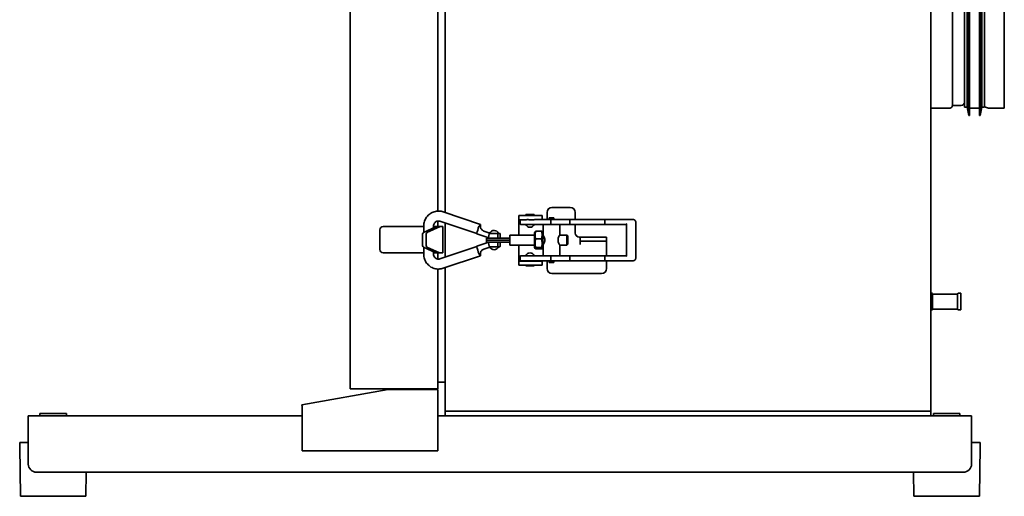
# Model space of a CAD drawing. Header units: millimetres. Extents: x 514 to 1166, y 236 to 952.
# Tile 1 of 3: x 571 to 1166, y 236 to 524. Entities that reach past the tile are written whole.
import ezdxf

# ---------------------------------------------------------------- set-up
doc = ezdxf.new("R2010")
doc.units = ezdxf.units.MM
doc.header["$LTSCALE"] = 4
doc.layers.add('Krawędzie widoczne(ISO)', color=7, linetype='Continuous', lineweight=35, true_color=0x262659)

msp = doc.modelspace()

# ---------------------------------------------------------------- linework, layer by layer
at = {"layer": 'Krawędzie widoczne(ISO)'}
for p, q in [((771.03, 301.25), (771.03, 899.75)), ((1122.03, 287.75), (1122.03, 902.75)), ((824.03, 408.5), (824.03, 793.51)), ((828.53, 407.6), (828.53, 794.39)), ((1144.83, 790.25), (1144.83, 466.25)), ((1145.33, 790.25), (1145.33, 466.25)), ((1151.33, 790.25), (1151.33, 466.25)), ((1151.83, 790.25), (1151.83, 466.25)), ((1166.33, 470.75), (1166.33, 785.75)), ((1135.03, 472.25), (1135.03, 784.25)), ((1142.33, 785.25), (1142.33, 471.25)), ((1143.92, 785.25), (1143.92, 471.25)), ((1152.74, 785.25), (1152.74, 471.25)), ((1154.33, 785.25), (1154.33, 471.25)), ((1122.03, 470.75), (1133.53, 470.75)), ((1135.03, 472.25), (1140.33, 472.25)), ((1143.92, 471.25), (1142.33, 471.25)), ((1143.92, 471.25), (1144.83, 466.25)), ((1151.33, 470.75), (1145.33, 470.75)), ((1152.74, 471.25), (1151.83, 466.25)), ((1154.33, 471.25), (1152.74, 471.25)), ((1156.83, 470.75), (1166.33, 470.75)), ((1145.33, 466.25), (1144.83, 466.25)), ((1151.83, 466.25), (1151.33, 466.25)), ((892.99, 410.75), (903.99, 410.75)), ((827.22, 408.04), (849.74, 400.46)), ((872.99, 405.75), (886.99, 405.75)), ((872.99, 405.75), (872.99, 403.25)), ((882.31, 406.5), (877.11, 406.5)), ((877.11, 406.3), (877.11, 406.5)), ((882.31, 406.3), (877.11, 406.3)), ((877.66, 405.75), (877.11, 406.3)), ((881.75, 405.75), (882.31, 406.3)), ((882.31, 406.3), (882.31, 406.5)), ((886.99, 403.5), (886.99, 405.75)), ((889.99, 403.5), (889.99, 407.75)), ((906.99, 407.75), (906.99, 403.5)), ((791.03, 399.25), (815.46, 399.25)), ((815.3, 395.58), (823.3, 399.25)), ((815.46, 399.5), (815.46, 395.65)), ((825.42, 399.25), (817.42, 395.58)), ((821.46, 399.5), (821.46, 398.4)), ((821.46, 399.25), (821.53, 399.25)), ((821.53, 399.25), (823.3, 399.25)), ((823.3, 399.25), (825.42, 399.25)), ((824.03, 399.25), (824.03, 402.48)), ((825.31, 402.35), (847.55, 394.87)), ((825.42, 399.25), (827.03, 399.25)), ((827.03, 399.25), (827.03, 383.25)), ((828.53, 380.74), (828.53, 401.27)), ((876.34, 403.25), (872.99, 403.25)), ((872.99, 403.25), (872.99, 400.75)), ((872.99, 400.75), (872.99, 394)), ((873.71, 403), (873.71, 401)), ((880.62, 400.5), (874.21, 400.5)), ((881.96, 403.25), (880.19, 403.25)), ((880.62, 400.5), (889.5, 400.5)), ((892.22, 403.5), (883.6, 403.5)), ((887.71, 394), (887.71, 400.5)), ((889.5, 400.5), (897.43, 400.5)), ((891.21, 404.5), (894.21, 404.5)), ((891.21, 403.5), (891.21, 404.5)), ((903.63, 403.5), (892.22, 403.5)), ((892.34, 403), (892.34, 401)), ((894.21, 403.5), (894.21, 404.5)), ((897.43, 400.5), (903.63, 400.5)), ((897.71, 394), (897.71, 400.5)), ((925.1, 403.5), (903.63, 403.5)), ((903.63, 400.5), (925.1, 400.5)), ((903.71, 403), (903.71, 401)), ((906.99, 400.5), (906.99, 395.25)), ((924.96, 403), (924.96, 401)), ((939.37, 403.5), (925.1, 403.5)), ((925.1, 400.5), (938.03, 400.5)), ((938.03, 400.57), (938.03, 381.43)), ((941.89, 403.5), (939.37, 403.5)), ((943.69, 401.5), (943.69, 380.5)), ((789.03, 397.25), (789.03, 385.25)), ((814.81, 387.68), (814.81, 394.62)), ((816.93, 394.62), (816.93, 387.68)), ((847.55, 394.87), (847.56, 394.87)), ((854.9, 392.26), (847.59, 394.78)), ((847.79, 395.95), (848.16, 397.08)), ((855.51, 395.23), (851.84, 396.44)), ((860.44, 395), (855.36, 395)), ((860.25, 393.7), (860.25, 393.55)), ((860.44, 395), (861.53, 395)), ((861.72, 393.55), (861.72, 393.7)), ((882.42, 394), (867.51, 394)), ((882.5, 395.4), (882.89, 396.07)), ((883.24, 396.33), (886.66, 396.33)), ((887.51, 395.4), (887.16, 396.02)), ((887.71, 394), (887.51, 394)), ((902, 394), (897.7, 394)), ((902.5, 393.5), (902, 394)), ((909.99, 392.75), (909.49, 392.75)), ((909.99, 392.73), (909.99, 392.75)), ((909.99, 392.73), (925.99, 392.73)), ((909.99, 390.25), (909.99, 392.73)), ((925.99, 390.25), (925.99, 392.73)), ((825.31, 379.65), (847.56, 387.14)), ((847.59, 387.23), (854.9, 389.75)), ((851.84, 385.57), (855.51, 386.78)), ((853.4, 390.95), (860.4, 390.95)), ((857.55, 392.25), (853.44, 392.25)), ((853.44, 389.75), (857.57, 389.75)), ((860.44, 387), (855.36, 387)), ((855.59, 387), (860.62, 387)), ((856.2, 387), (856.21, 387)), ((856.52, 387), (856.52, 387)), ((857.55, 392.25), (860.44, 392.25)), ((860.44, 389.75), (857.57, 389.75)), ((859.52, 387), (859.52, 387)), ((860.25, 388.45), (860.25, 388.3)), ((867.44, 390.95), (860.4, 390.95)), ((860.44, 392.25), (860.56, 392.25)), ((860.44, 389.75), (860.56, 389.75)), ((860.44, 387), (861.53, 387)), ((860.56, 392.25), (867.44, 392.25)), ((867.44, 389.75), (860.56, 389.75)), ((861.72, 388.3), (861.72, 388.45)), ((882.42, 388), (867.51, 388)), ((872.99, 388), (872.99, 380.75)), ((883.15, 391.75), (886.56, 391.75)), ((887.71, 388), (887.51, 388)), ((887.71, 381.5), (887.71, 388.01)), ((902, 388), (897.7, 388)), ((897.71, 381.5), (897.71, 388)), ((902.5, 388.5), (902, 388)), ((909.99, 390.25), (925.99, 390.25)), ((909.99, 390.25), (909.99, 388.25)), ((925.99, 388.25), (925.99, 390.25)), ((925.99, 388.25), (925.99, 381.5)), ((815.46, 383.25), (791.03, 383.25)), ((822.88, 383.25), (815.3, 386.73)), ((815.46, 386.66), (815.46, 382.5)), ((817.42, 386.73), (825, 383.25)), ((821.46, 383.9), (821.46, 382.5)), ((821.53, 383.25), (821.46, 383.25)), ((821.53, 383.25), (822.88, 383.25)), ((825, 383.25), (822.88, 383.25)), ((824.03, 379.53), (824.03, 383.25)), ((825.42, 383.25), (825, 383.25)), ((825.42, 383.25), (827.03, 383.25)), ((827.22, 373.97), (849.74, 381.54)), ((848.16, 384.92), (847.79, 386.06)), ((873.71, 381), (873.71, 379)), ((874.21, 381.5), (880.62, 381.5)), ((889.5, 381.5), (880.62, 381.5)), ((882.5, 386.61), (882.86, 385.99)), ((883.21, 386.42), (886.62, 386.42)), ((883.36, 385.67), (886.77, 385.67)), ((887.51, 386.61), (887.12, 385.93)), ((889.5, 381.5), (897.43, 381.5)), ((892.34, 381), (892.34, 379)), ((903.63, 381.5), (897.43, 381.5)), ((925.1, 381.5), (903.63, 381.5)), ((903.71, 381), (903.71, 379)), ((924.96, 381), (924.96, 379)), ((938.03, 381.5), (925.1, 381.5)), ((872.99, 380.75), (872.99, 378.25)), ((872.99, 378.25), (886.99, 378.25)), ((872.99, 378.25), (872.99, 375.75)), ((886.99, 375.75), (872.99, 375.75)), ((880.62, 378.5), (874.21, 378.5)), ((877.15, 375.75), (877.11, 375.7)), ((877.11, 375.7), (882.31, 375.7)), ((877.11, 375.7), (877.11, 375.5)), ((877.11, 375.5), (882.31, 375.5)), ((878.21, 378.5), (878.21, 378.25)), ((880.62, 378.5), (892.22, 378.5)), ((881.21, 378.5), (881.21, 378.25)), ((882.26, 375.75), (882.31, 375.7)), ((882.31, 375.7), (882.31, 375.5)), ((886.99, 378.25), (886.99, 378.5)), ((886.99, 375.75), (886.99, 378.25)), ((889.99, 373.75), (889.99, 378.5)), ((891.21, 378.5), (891.21, 377.5)), ((894.21, 377.5), (891.21, 377.5)), ((892.22, 378.5), (903.63, 378.5)), ((894.21, 378.5), (894.21, 377.5)), ((903.63, 378.5), (925.1, 378.5)), ((925.1, 378.5), (939.37, 378.5)), ((925.99, 378.5), (925.99, 373.75)), ((939.37, 378.5), (941.89, 378.5)), ((824.03, 301.25), (824.03, 373.51)), ((828.53, 287.75), (828.53, 374.41)), ((922.99, 370.75), (892.99, 370.75)), ((1122.03, 358.85), (1122.53, 358.85)), ((1123.03, 358.35), (1123.03, 349.35)), ((1138.03, 358.35), (1123.03, 358.35)), ((1138.03, 358.35), (1138.03, 349.35)), ((1138.53, 358.85), (1140.03, 358.85)), ((1140.03, 348.85), (1140.03, 358.85)), ((1122.03, 348.85), (1122.53, 348.85)), ((1138.03, 349.35), (1123.03, 349.35)), ((1138.53, 348.85), (1140.03, 348.85)), ((824.03, 305.25), (828.53, 305.25)), ((741.81, 291.55), (794, 300.75)), ((824.03, 301.25), (771.03, 301.25)), ((824, 300.75), (794, 300.75)), ((824, 296.75), (824, 300.75)), ((824, 263.75), (824, 296.75)), ((583.53, 286.25), (599.53, 286.25)), ((583.53, 286.25), (583.53, 284.75)), ((599.53, 286.25), (599.53, 284.75)), ((742, 290.44), (741.81, 291.55)), ((742, 290.44), (742, 263.75)), ((828.53, 284.75), (828.53, 287.75)), ((828.53, 287.75), (1122.03, 287.75)), ((1122.03, 284.75), (1122.03, 287.75)), ((1123.53, 286.25), (1139.53, 286.25)), ((1123.53, 286.25), (1123.53, 284.75)), ((1139.53, 286.25), (1139.53, 284.75)), ((576.53, 284.75), (742, 284.75)), ((576.53, 284.75), (576.53, 278.75)), ((824, 284.75), (828.53, 284.75)), ((828.53, 284.75), (1122.03, 284.75)), ((1122.03, 284.75), (1146.53, 284.75)), ((1146.53, 278.75), (1146.53, 284.75)), ((576.53, 255.75), (576.53, 278.75)), ((1146.53, 278.75), (1146.53, 255.75)), ((571.33, 268.75), (576.53, 268.75)), ((571.33, 266.25), (571.33, 268.75)), ((1146.53, 268.75), (1151.73, 268.75)), ((1151.73, 266.25), (1151.73, 268.75)), ((571.73, 236.25), (571.33, 266.25)), ((742, 263.75), (824, 263.75)), ((1151.33, 236.25), (1151.73, 266.25)), ((1141.53, 250.75), (581.53, 250.75)), ((611.33, 236.25), (611.52, 250.75)), ((1111.73, 236.25), (1111.54, 250.75)), ((611.33, 236.25), (571.73, 236.25)), ((1151.33, 236.25), (1111.73, 236.25))]:
    msp.add_line(p, q, dxfattribs=at)
for centre, radius, start, end in [((1133.53, 472.25), 1.5, 270, 0), ((1140.33, 474.25), 2, 270, 0), ((1156.83, 474.25), 3.5, 224.41531, 270), ((892.99, 407.75), 3, 90, 180), ((903.99, 407.75), 3, 0, 90), ((791.03, 397.25), 2, 90, 180), ((874.21, 403), 0.5, 150.35726, 180), ((874.21, 401), 0.5, 180, 270), ((879.71, 401.48), 2.78, 200.60969, 339.39031), ((858.02, 394.02), 2.78, 20.60969, 157.33071), ((909.49, 395.25), 2.5, 180, 270), ((858.02, 387.98), 2.78, 202.64964, 339.39031), ((791.03, 385.25), 2, 180, 270), ((874.21, 381), 0.5, 90, 180), ((879.71, 380.52), 2.78, 20.60969, 159.39031), ((874.21, 379), 0.5, 180, 270), ((892.99, 373.75), 3, 180, 270), ((922.99, 373.75), 3, 270, 0), ((1122.53, 358.35), 0.5, 0, 90), ((1138.53, 358.35), 0.5, 90, 180), ((1122.53, 349.35), 0.5, 270, 0), ((1138.53, 349.35), 0.5, 180, 270), ((581.53, 255.75), 5, 180, 270), ((1141.53, 255.75), 5, 270, 0)]:
    msp.add_arc(centre, radius, start, end, dxfattribs=at)
for centre, major_axis, ratio, start_param, end_param in [((848.79, 397.62), (0.96, 2.84), 0.14016, 5.919155, 6.74143), ((892.22, 403), (0, 0.5), 0.243961, 4.712389, 6.283185), ((892.22, 401), (0, -0.5), 0.243961, 0, 1.570796), ((903.63, 403), (0, -0.5), 0.159926, 1.570796, 3.141593), ((903.63, 401), (0, 0.5), 0.159926, 3.141593, 4.712389), ((925.1, 403), (0, -0.5), 0.273561, 3.141593, 4.712389), ((925.1, 401), (0, 0.5), 0.273561, 1.570796, 3.141593), ((938.53, 401), (-0.483, -0.483), 0.270961, 4.976996, 6.018578), ((815.52, 394.62), (0, 1), 0.707107, 0.314159, 1.570796), ((817.64, 394.62), (0, 1), 0.707107, 0.314159, 1.570796), ((848, 396.01), (-0.41, -1.23), 0.14164, 4.808052, 6.282201), ((855.13, 393.55), (-0.22, -1.3), 0.289049, 4.760712, 6.283473), ((855.16, 393.7), (-0.22, -1.3), 0.289049, 3.189916, 4.760712), ((858.08, 394.23), (-2.63, 0.87), 0.046625, 6.27955, 6.627912), ((860.44, 393.7), (0, 1.3), 0.149451, 0, 1.570796), ((860.44, 393.55), (0, 1.3), 0.149451, 1.570796, 3.141593), ((861.53, 393.7), (0, -1.3), 0.149451, 1.570796, 3.141593), ((861.53, 393.55), (0, -1.3), 0.149451, 0, 1.570796), ((867.51, 391), (0, 3), 0.026177, 0, 1.58103), ((882.51, 391), (0, -4.4), 0.026177, 3.186964, 6.237814), ((887.51, 391), (0, 4.4), 0.026177, 5.462634, 10.245329), ((887.51, 391), (0, 3), 0.026177, 0, 3.141593), ((902, 391), (0, 3), 0.026177, 6.256996, 9.450967), ((815.52, 387.68), (0, -1), 0.707107, 4.712389, 5.969026), ((817.64, 387.68), (0, -1), 0.707107, 4.712389, 5.969026), ((848, 386), (0.41, -1.23), 0.14164, 3.142577, 4.616726), ((853.44, 390.95), (0, 1.3), 0.026177, 0, 1.570796), ((853.44, 391.05), (0, -1.3), 0.026177, 4.789388, 6.283185), ((855.13, 388.45), (-0.22, 1.3), 0.289049, 6.282898, 7.805658), ((855.16, 388.3), (-0.22, 1.3), 0.289049, 1.522473, 3.093269), ((851.15, 393.55), (3.78, -1.3), 0.015802, 6.189172, 6.237208), ((851.15, 388.45), (3.78, 1.3), 0.015802, 0.045977, 0.094014), ((858.08, 387.78), (-2.63, -0.87), 0.046625, 5.94062, 6.286804), ((860.44, 388.45), (0, 1.3), 0.149451, 0, 1.570796), ((860.44, 388.3), (0, 1.3), 0.149451, 1.570796, 3.141593), ((861.53, 388.45), (0, -1.3), 0.149451, 1.570796, 3.141593), ((861.53, 388.3), (0, -1.3), 0.149451, 0, 1.570796), ((867.51, 391), (0, -3), 0.026177, 4.731056, 6.283185), ((848.79, 384.39), (0.96, -2.84), 0.14016, 5.82494, 6.647216), ((892.22, 381), (0, 0.5), 0.243961, 4.712389, 6.283185), ((903.63, 381), (0, -0.5), 0.159926, 1.570796, 3.141593), ((925.1, 381), (0, -0.5), 0.273561, 3.141593, 4.712389), ((938.53, 381), (0.483, -0.483), 0.270961, 3.4062, 4.447782), ((892.22, 379), (0, -0.5), 0.243961, 0, 1.570796), ((903.63, 379), (0, 0.5), 0.159926, 3.141593, 4.712389), ((925.1, 379), (0, 0.5), 0.273561, 1.570796, 3.141593)]:
    msp.add_ellipse(centre, major_axis=major_axis, ratio=ratio, start_param=start_param, end_param=end_param, dxfattribs=at)
msp.add_ellipse((902.5, 391), major_axis=(0, -2.5), ratio=0.026177, dxfattribs=at)
for points, knots in [([(815.46, 399.5), (815.46, 400.47), (815.61, 401.43), (816.21, 403.25), (816.66, 404.12), (817.8, 405.66), (818.5, 406.34), (820.06, 407.44), (820.93, 407.86), (822.76, 408.4), (823.72, 408.53), (825.54, 408.47), (826.4, 408.32), (827.22, 408.04)], [4.712389, 4.712389, 4.712389, 4.712389, 5.034335, 5.034335, 5.355901, 5.355901, 5.676469, 5.676469, 5.995804, 5.995804, 6.31416, 6.31416, 6.604326, 6.604326, 6.604326, 6.604326]), ([(821.46, 399.5), (821.46, 399.82), (821.5, 400.13), (821.69, 400.73), (821.84, 401.01), (822.2, 401.52), (822.42, 401.75), (822.92, 402.12), (823.21, 402.27), (823.81, 402.46), (824.13, 402.51), (824.74, 402.5), (825.03, 402.45), (825.31, 402.35)], [4.712389, 4.712389, 4.712389, 4.712389, 5.022678, 5.022678, 5.334608, 5.334608, 5.651127, 5.651127, 5.97402, 5.97402, 6.302718, 6.302718, 6.604326, 6.604326, 6.604326, 6.604326]), ([(848.38, 397.89), (848.37, 397.92), (848.36, 397.96), (848.35, 398.04), (848.35, 398.08), (848.35, 398.27), (848.4, 398.41), (848.53, 398.72), (848.65, 398.92), (848.89, 399.28), (849, 399.44), (849.19, 399.72), (849.27, 399.84), (849.32, 399.95)], [0.0000044, 0.0000044, 0.0000044, 0.0000044, 0.0108789, 0.0108789, 0.0239947, 0.0239947, 0.0685591, 0.0685591, 0.1406937, 0.1406937, 0.2009413, 0.2009413, 0.2602428, 0.2602428, 0.2602428, 0.2602428]), ([(849.47, 400.23), (849.45, 400.2), (849.43, 400.18), (849.38, 400.09), (849.35, 400.02), (849.32, 399.95)], [-1.16734379, -1.16734379, -1.16734379, -1.16734379, -1.14769822, -1.14769822, -1.11020798, -1.11020798, -1.11020798, -1.11020798]), ([(849.81, 399.83), (849.75, 399.52), (849.74, 399.19), (849.83, 398.57), (849.92, 398.26), (850.2, 397.7), (850.38, 397.44), (850.82, 396.99), (851.08, 396.79), (851.52, 396.56), (851.68, 396.49), (851.84, 396.44)], [0, 0, 0, 0, 0.0942495, 0.0942495, 0.1889999, 0.1889999, 0.2817659, 0.2817659, 0.377922, 0.377922, 0.4295794, 0.4295794, 0.4295794, 0.4295794]), ([(849.82, 399.95), (849.82, 400.02), (849.82, 400.09), (849.82, 400.18), (849.82, 400.2), (849.82, 400.23)], [-1.4651699, -1.4651699, -1.4651699, -1.4651699, -1.42767966, -1.42767966, -1.40803409, -1.40803409, -1.40803409, -1.40803409]), ([(876.34, 403.25), (876.66, 403.28), (877, 403.3), (877.5, 403.32), (877.65, 403.32), (877.9, 403.33), (878, 403.33), (878.19, 403.33), (878.28, 403.33), (878.48, 403.33), (878.59, 403.33), (878.91, 403.32), (879.11, 403.31), (879.61, 403.29), (879.9, 403.28), (880.19, 403.25)], [0, 0, 0, 0, 0.111595, 0.111595, 0.1597864, 0.1597864, 0.1901539, 0.1901539, 0.2173884, 0.2173884, 0.2509966, 0.2509966, 0.311954, 0.311954, 0.3984788, 0.3984788, 0.3984788, 0.3984788]), ([(881.96, 403.25), (882.14, 403.29), (882.33, 403.33), (882.89, 403.44), (883.26, 403.5), (883.6, 403.5)], [0.0798051, 0.0798051, 0.0798051, 0.0798051, 0.1355094, 0.1355094, 0.252995, 0.252995, 0.252995, 0.252995]), ([(941.89, 403.5), (942.08, 403.5), (942.26, 403.47), (942.62, 403.34), (942.79, 403.25), (943.09, 403.01), (943.22, 402.86), (943.44, 402.53), (943.53, 402.34), (943.65, 401.96), (943.68, 401.76), (943.69, 401.54), (943.69, 401.52), (943.69, 401.5)], [6.283185, 6.283185, 6.283185, 6.283185, 6.581111, 6.581111, 6.884357, 6.884357, 7.198516, 7.198516, 7.512676, 7.512676, 7.826835, 7.826835, 7.853982, 7.853982, 7.853982, 7.853982]), ([(847.55, 394.87), (847.55, 394.87), (847.55, 394.87), (847.55, 394.88), (847.55, 394.9), (847.53, 394.93), (847.53, 394.95), (847.52, 394.96)], [0.01805211, 0.01805211, 0.01805211, 0.01805211, 0.02445655, 0.02445655, 0.05251203, 0.05251203, 0.06995354, 0.06995354, 0.06995354, 0.06995354]), ([(848.39, 397.76), (848.39, 397.76), (848.38, 397.73), (848.37, 397.71), (848.35, 397.65), (848.32, 397.58), (848.3, 397.51), (848.25, 397.37), (848.2, 397.23), (848.16, 397.08)], [0.29770804, 0.29770804, 0.29770804, 0.29770804, 0.30562878, 0.30562878, 0.30562878, 0.32308614, 0.32308614, 0.32308614, 0.35800085, 0.35800085, 0.35800085, 0.35800085]), ([(848.39, 397.76), (848.39, 397.76), (848.39, 397.77), (848.39, 397.78), (848.4, 397.8), (848.39, 397.84), (848.39, 397.85), (848.39, 397.87), (848.38, 397.88), (848.38, 397.89)], [0.07316091, 0.07316091, 0.07316091, 0.07316091, 0.07494039, 0.07494039, 0.08357812, 0.08357812, 0.08720192, 0.08720192, 0.09052023, 0.09052023, 0.09052023, 0.09052023]), ([(887.71, 394), (887.71, 393.98), (887.74, 393.91), (887.89, 393.61), (888.01, 393.38), (888.24, 392.86), (888.37, 392.53), (888.57, 391.8), (888.63, 391.39), (888.63, 391)], [1.4120143, 1.4120143, 1.4120143, 1.4120143, 1.5151964, 1.5151964, 1.6314016, 1.6314016, 1.7483615, 1.7483615, 1.8653214, 1.8653214, 1.8653214, 1.8653214]), ([(896.63, 391), (896.63, 391.39), (896.69, 391.8), (896.9, 392.53), (897.05, 392.86), (897.3, 393.38), (897.44, 393.61), (897.63, 393.92), (897.69, 394), (897.7, 394)], [0, 0, 0, 0, 0.1169599, 0.1169599, 0.2339198, 0.2339198, 0.3501251, 0.3501251, 0.4663304, 0.4663304, 0.4663304, 0.4663304]), ([(888.63, 391), (888.63, 390.61), (888.57, 390.21), (888.37, 389.47), (888.24, 389.14), (888.01, 388.62), (887.89, 388.39), (887.74, 388.1), (887.71, 388.02), (887.71, 388.01)], [0, 0, 0, 0, 0.1169599, 0.1169599, 0.2339198, 0.2339198, 0.3501251, 0.3501251, 0.4533071, 0.4533071, 0.4533071, 0.4533071]), ([(897.7, 388), (897.69, 388), (897.63, 388.08), (897.44, 388.39), (897.3, 388.62), (897.05, 389.14), (896.9, 389.47), (896.69, 390.21), (896.63, 390.61), (896.63, 391)], [1.3989911, 1.3989911, 1.3989911, 1.3989911, 1.5151964, 1.5151964, 1.6314016, 1.6314016, 1.7483615, 1.7483615, 1.8653214, 1.8653214, 1.8653214, 1.8653214]), ([(815.46, 382.5), (815.46, 381.54), (815.61, 380.58), (816.21, 378.75), (816.66, 377.89), (817.8, 376.35), (818.5, 375.67), (820.06, 374.57), (820.93, 374.15), (822.76, 373.6), (823.72, 373.48), (825.54, 373.53), (826.4, 373.69), (827.22, 373.97)], [1.570796, 1.570796, 1.570796, 1.570796, 1.892742, 1.892742, 2.214308, 2.214308, 2.534877, 2.534877, 2.854211, 2.854211, 3.172567, 3.172567, 3.462733, 3.462733, 3.462733, 3.462733]), ([(821.46, 382.5), (821.46, 382.19), (821.5, 381.88), (821.69, 381.28), (821.84, 380.99), (822.2, 380.48), (822.42, 380.26), (822.92, 379.88), (823.21, 379.74), (823.81, 379.54), (824.13, 379.5), (824.74, 379.51), (825.03, 379.56), (825.31, 379.65)], [1.570796, 1.570796, 1.570796, 1.570796, 1.881085, 1.881085, 2.193015, 2.193015, 2.509534, 2.509534, 2.832427, 2.832427, 3.161125, 3.161125, 3.462733, 3.462733, 3.462733, 3.462733]), ([(848.39, 384.12), (848.38, 384.07), (848.37, 384.03), (848.35, 383.93), (848.36, 383.87), (848.38, 383.67), (848.44, 383.51), (848.61, 383.16), (848.73, 382.98), (848.96, 382.63), (849.06, 382.48), (849.15, 382.34)], [-0.2511919, -0.2511919, -0.2511919, -0.2511919, -0.2322834, -0.2322834, -0.2062879, -0.2062879, -0.1417765, -0.1417765, -0.0654252, -0.0654252, -0.0000197, -0.0000197, -0.0000197, -0.0000197]), ([(848.39, 384.12), (848.39, 384.12), (848.39, 384.13), (848.39, 384.13), (848.39, 384.14), (848.4, 384.16), (848.4, 384.17), (848.4, 384.18), (848.4, 384.2), (848.4, 384.21), (848.4, 384.22), (848.39, 384.23), (848.39, 384.24)], [-0.01252097, -0.01252097, -0.01252097, -0.01252097, -0.01098665, -0.01098665, -0.01098665, -0.00729755, -0.00729755, -0.00729755, -0.00254088, -0.00254088, -0.00254088, 0.00054704, 0.00054704, 0.00054704, 0.00054704]), ([(849.15, 382.34), (849.18, 382.29), (849.22, 382.24), (849.27, 382.14), (849.3, 382.1), (849.32, 382.05)], [-0.04847833, -0.04847833, -0.04847833, -0.04847833, -0.02384867, -0.02384867, 0, 0, 0, 0]), ([(849.32, 382.05), (849.35, 381.98), (849.38, 381.92), (849.43, 381.83), (849.45, 381.8), (849.47, 381.78)], [-0.17748096, -0.17748096, -0.17748096, -0.17748096, -0.13999072, -0.13999072, -0.12034515, -0.12034515, -0.12034515, -0.12034515]), ([(851.84, 385.57), (851.54, 385.47), (851.26, 385.32), (850.74, 384.95), (850.51, 384.71), (850.12, 384.18), (849.97, 383.88), (849.79, 383.27), (849.75, 382.95), (849.76, 382.49), (849.78, 382.33), (849.81, 382.18)], [0, 0, 0, 0, 0.0944757, 0.0944757, 0.1910602, 0.1910602, 0.2903314, 0.2903314, 0.3830584, 0.3830584, 0.4295203, 0.4295203, 0.4295203, 0.4295203]), ([(849.82, 381.78), (849.82, 381.8), (849.82, 381.83), (849.82, 381.92), (849.82, 381.98), (849.82, 382.05)], [0.12034515, 0.12034515, 0.12034515, 0.12034515, 0.13999072, 0.13999072, 0.17748096, 0.17748096, 0.17748096, 0.17748096]), ([(943.69, 380.5), (943.69, 380.3), (943.66, 380.1), (943.55, 379.71), (943.47, 379.52), (943.26, 379.19), (943.13, 379.03), (942.82, 378.78), (942.65, 378.68), (942.29, 378.54), (942.1, 378.51), (941.9, 378.5), (941.9, 378.5), (941.89, 378.5)], [1.570796, 1.570796, 1.570796, 1.570796, 1.884956, 1.884956, 2.199115, 2.199115, 2.513274, 2.513274, 2.827433, 2.827433, 3.131232, 3.131232, 3.141593, 3.141593, 3.141593, 3.141593])]:
    msp.add_open_spline(points, degree=3, knots=knots, dxfattribs=at)
for points in [[(849.81, 399.83), (849.82, 399.87), (849.82, 399.91), (849.82, 399.95)], [(847.52, 387.04), (847.54, 387.08), (847.55, 387.12), (847.55, 387.13)], [(867.44, 390.95), (867.44, 390.96), (867.44, 390.97), (867.44, 390.97)], [(867.44, 390.95), (867.44, 390.95), (867.44, 390.95), (867.44, 390.95)], [(848.16, 384.92), (848.23, 384.68), (848.32, 384.44), (848.39, 384.24)], [(849.81, 382.18), (849.82, 382.14), (849.82, 382.09), (849.82, 382.05)]]:
    msp.add_open_spline(points, degree=3, dxfattribs=at)
for points, weights in [([(883.24, 396.33), (882.36, 394.04), (883.15, 391.75)], [1, 1.15470053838, 1]), ([(882.89, 396.07), (882.96, 396.2), (883.24, 396.33)], [1.06907129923, 1.05204452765, 1]), ([(886.56, 391.75), (887.44, 394.04), (886.66, 396.33)], [1, 1.15470053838, 1]), ([(886.66, 396.33), (887.07, 396.16), (887.16, 396.02)], [1, 1.06519933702, 1.07544148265]), ([(883.15, 391.75), (882.35, 389.08), (883.21, 386.42)], [1, 1.15470053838, 1]), ([(886.62, 386.42), (887.43, 389.08), (886.56, 391.75)], [1, 1.15470053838, 1]), ([(883.21, 386.42), (882.45, 386.04), (883.36, 385.67)], [1, 1.15470053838, 1]), ([(886.77, 385.67), (887.53, 386.04), (886.62, 386.42)], [1, 1.15470053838, 1])]:
    msp.add_rational_spline(points, weights, degree=2, dxfattribs=at)

doc.saveas('drawing.dxf')
